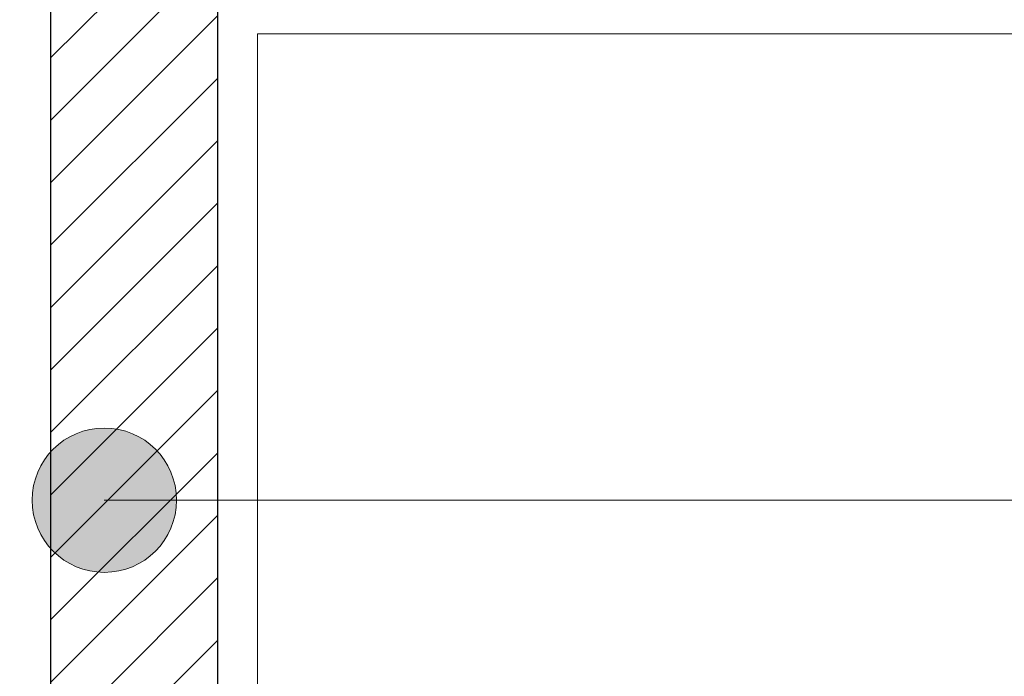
# Model space of a CAD drawing. Header units: millimetres. Extents: x 26866 to 1024070, y -428191 to 408885.
# Tile 144 of 248: x 193144 to 193852, y 389986 to 390458. Entities that reach past the tile are written whole.
import ezdxf

# ---------------------------------------------------------------- set-up
doc = ezdxf.new("R2010")
doc.units = ezdxf.units.MM
doc.header["$LTSCALE"] = 2
for name, color, linetype, lineweight in [('0_OPIS', 7, 'Continuous', 13), ('3DPLAN_A_TABELKA POMIESZCZEŃ', 7, 'Continuous', 0), ('A_TXT', 7, 'Continuous', 0), ('Opisy', 7, 'Continuous', 13)]:
    doc.layers.add(name, color=color, linetype=linetype, lineweight=lineweight)
doc.layers.add('3DPLAN_A_KRESKOWANIE 1', color=253, linetype='Continuous')
doc.layers.add('3DPLAN_A_OPIS', color=8, linetype='Continuous')
doc.layers.add('FURNITURE ZD 1 500', color=7, linetype='Continuous', lineweight=13, true_color=0x9fa8a5)
doc.styles.add('ARIAL', font='arial.ttf')

# ---------------------------------------------------------------- blocks, each defined once
blk = doc.blocks.new('kondygnacja -1')
at = {"layer": '3DPLAN_A_KRESKOWANIE 1'}
h = blk.add_hatch(dxfattribs=at)
h.set_pattern_fill('ANSI31', color=256, scale=7.5, style=0)
h.set_pattern_definition([(45, (23044.838, -26883.88), (-16.83798, 16.83798), [])])
h.paths.add_polyline_path([(31677.485, -24430.84), (30214.868, -24430.84), (30214.868, -24470.84), (30429.606, -24470.84), (30429.606, -24477.84), (30447.606, -24477.84), (30447.606, -24818.84), (30476.606, -24818.84), (30476.606, -24470.84), (31012.606, -24470.84), (31012.606, -24478.84), (31079.606, -24478.84), (31079.606, -24470.84), (31638.606, -24470.84), (31638.606, -25036.84), (31079.606, -25036.84), (31079.606, -25028.84), (31012.606, -25028.84), (31012.606, -25036.84), (30611.38, -25036.84), (30611.38, -25072.84), (31023.606, -25072.84), (31034.606, -25082.84), (31034.606, -25330.84), (31023.606, -25340.84), (30831.396, -25340.84, -0.038531), (30832.58, -25356.183), (30832.58, -25371.84), (31079.606, -25371.84), (31079.606, -25072.84), (31638.606, -25072.84), (31638.606, -25943.84), (30832.58, -25943.84), (30832.58, -26009.84), (31677.485, -26009.84)])
h.paths.add_polyline_path([(30682.606, -26009.84), (30832.58, -26009.84), (30832.58, -25943.84), (30760.606, -25943.84), (30760.606, -25454.668), (30735.606, -25464.584), (30735.606, -25943.84), (30682.606, -25943.84)])
h.paths.add_polyline_path([(30679.606, -25371.84), (30735.606, -25371.84), (30735.606, -25464.584), (30760.606, -25454.668), (30760.606, -25371.84), (30832.58, -25371.84), (30832.58, -25356.183, 0.038531), (30831.396, -25340.84), (30679.606, -25340.84)])
h.paths.add_polyline_path([(30355.83, -25371.84), (30425.606, -25371.84), (30425.606, -25379.84), (30463.606, -25379.84), (30463.606, -25424.739), (30471.606, -25424.739), (30471.606, -25395.84), (30533.606, -25395.84), (30533.606, -25371.84), (30576.606, -25371.84), (30576.606, -25341.84), (30472.606, -25341.84), (30472.606, -25326.84), (30427.606, -25326.84), (30427.606, -25341.84), (30355.83, -25341.84)])
h.paths.add_polyline_path([(30456.606, -25936.84), (30425.606, -25936.84), (30425.606, -25945.84), (30380.606, -25945.84), (30380.606, -26009.84), (30512.606, -26009.84), (30512.606, -25943.84), (30466.606, -25943.84), (30466.606, -25712.84), (30456.606, -25712.84)])
h.paths.add_polyline_path([(28888.606, -25941.84), (28888.606, -26009.84), (29013.606, -26009.84), (29013.606, -25941.84)])
h.paths.add_polyline_path([(28591.166, -26009.84), (28591.166, -25944.84), (28547.606, -25944.84), (28547.606, -26009.84)])
h.paths.add_polyline_path([(28624.606, -25870.534), (28654.797, -25870.534), (28654.797, -25924.534), (28624.606, -25924.534), (28624.606, -25944.84), (28591.166, -25944.84), (28591.166, -26009.84), (28713.606, -26009.84), (28713.606, -25941.84), (28672.606, -25941.84), (28672.606, -25932.84), (28657.606, -25932.84), (28657.606, -25716.84), (28624.606, -25716.84)])
h.paths.add_polyline_path([(28372.606, -25944.84), (28328.606, -25944.84), (28328.606, -25907.84), (28282.606, -25907.84), (28282.606, -25944.84), (28248.606, -25944.84), (28248.606, -26009.84), (28372.606, -26009.84)])
h.paths.add_polyline_path([(28092.606, -25563.84), (28054.606, -25563.84), (28054.606, -25383.84), (28067.602, -25383.84), (28067.606, -25375.84), (28340.606, -25375.84), (28340.606, -25341.84), (28070.606, -25341.84), (28070.606, -25332.84), (28030.606, -25332.84), (28030.606, -25395.598), (28048.707, -25395.598), (28048.707, -25449.598), (28030.606, -25449.598), (28030.606, -26009.84), (28073.606, -26009.84), (28073.606, -25944.84), (28054.606, -25944.84), (28054.606, -25668.84), (28092.606, -25668.84)])
h.paths.add_polyline_path([(27949.606, -25495.746), (27949.606, -25507.746), (27983.295, -25507.746), (27983.295, -25521.746), (27949.606, -25521.746), (27949.606, -25531.84), (27999.606, -25531.84), (27999.606, -25934.84), (27982.606, -25934.84), (27982.606, -25942.84), (27947.606, -25942.84), (27947.606, -26009.84), (28026.624, -26009.84), (28026.624, -25449.598), (27999.606, -25449.598), (27999.606, -25463.84), (27949.606, -25463.84), (27949.606, -25481.746), (27983.295, -25481.746), (27983.295, -25495.746)])
h.paths.add_polyline_path([(27982.606, -25361.84), (27952.606, -25361.84), (27952.606, -25332.84), (28026.624, -25332.84), (28026.624, -25395.598), (27999.606, -25395.598), (27999.606, -25377.84), (27982.606, -25377.84)])
h.paths.add_polyline_path([(26818.606, -25892.84), (26781.485, -25892.84), (26781.485, -26009.84), (26894.541, -26009.84), (26894.541, -25942.84), (26830.606, -25942.84), (26830.606, -25930.84), (26818.606, -25930.84)])
h.paths.add_polyline_path([(26894.541, -26009.84), (27115.936, -26009.84), (27115.936, -25942.84), (26894.541, -25942.84)])
h.paths.add_polyline_path([(27115.936, -25942.84), (27115.936, -26009.84), (27466.606, -26009.84), (27466.606, -25942.84), (27427.606, -25942.84), (27427.606, -25933.84), (27384.606, -25933.84), (27384.606, -25942.84)])
h.paths.add_polyline_path([(27641.606, -25942.84), (27641.606, -26009.84), (27802.606, -26009.84), (27802.606, -25942.84)])
h.paths.add_polyline_path([(30621.105, -25040.467), (30688.374, -25040.467), (30688.374, -25072.867), (30621.105, -25072.867)], flags=24)
at = {"layer": '3DPLAN_A_OPIS', "lineweight": 0, "transparency": 33554687}
h = blk.add_hatch(dxfattribs=at)
h.set_pattern_fill('ANSI31', color=1)
h.set_pattern_definition([(45, (5728.076, 0), (-2.24506403, 2.24506403), [])])
h.paths.add_polyline_path([(28313.606, -25375.84), (28313.606, -25431.84), (28328.606, -25431.84), (28328.606, -25375.84), (28313.606, -25375.84)], is_closed=False)
h.paths.add_polyline_path([(28109.758, -25578.84), (28316.606, -25578.84), (28316.606, -25632.175), (28328.606, -25632.175), (28328.606, -25532.84), (28313.606, -25532.84), (28313.606, -25563.84), (28092.606, -25563.84), (28092.606, -25578.84), (28109.758, -25578.84)], is_closed=False)
h.paths.add_polyline_path([(28328.606, -25907.84), (28328.606, -25753.175), (28420.63, -25753.175), (28420.63, -25741.175), (28328.606, -25741.175), (28328.606, -25735.175), (28316.606, -25735.175), (28316.606, -25907.84)])
h.paths.add_polyline_path([(28463.606, -25599.797), (28463.606, -25611.797), (28624.606, -25611.797), (28624.606, -25599.797)])
h.paths.add_polyline_path([(28463.606, -25509.797), (28475.606, -25509.797), (28475.606, -25375.84), (28463.606, -25375.84)])
h.paths.add_polyline_path([(28837.606, -25371.84), (28837.606, -25606.84), (28847.606, -25606.84), (28847.606, -25371.84)])
h.paths.add_polyline_path([(29027.606, -25606.84), (29037.606, -25606.84), (29037.606, -25371.84), (29027.606, -25371.84)])
h.paths.add_polyline_path([(28983.606, -25728.84), (28995.606, -25728.84), (28995.606, -25716.84), (28971.606, -25716.84), (28971.606, -25941.84), (28983.606, -25941.84)])
h.paths.add_polyline_path([(29227.606, -25716.84), (29090.606, -25716.84), (29090.606, -25728.84), (29227.606, -25728.84)])
h.paths.add_polyline_path([(29227.606, -25601.84), (29132.606, -25601.84), (29132.606, -25606.84), (29227.606, -25606.84), (29227.606, -25601.84)], is_closed=False)
at = {"layer": 'Opisy', "ltscale": 0.5}
h = blk.add_hatch(color=256, dxfattribs=at)
h.dxf.hatch_style = 1
h.paths.add_polyline_path([(28318.911, -25793.686), (28318.911, -25783.784, 0.73336)])
h.paths.add_polyline_path([(28318.911, -25783.784), (28318.911, -25793.686, 0.076465), (28320.471, -25793.926, 1.165591)])
at = {"layer": '3DPLAN_A_OPIS', "color": 1, "lineweight": 30}
for p, q in [((28316.606, -25735.175), (28316.606, -25907.84)), ((28328.606, -25753.175), (28328.606, -25907.84))]:
    blk.add_line(p, q, dxfattribs=at)
at = {"layer": 'A_TXT'}
blk.add_line((28448.418, -25788.735), (28320.471, -25788.735), dxfattribs=at)
at = {"layer": 'FURNITURE ZD 1 500'}
for p, q in [((28331.489, -25755.187), (28401.489, -25755.187)), ((28331.489, -25925.187), (28331.489, -25755.187))]:
    blk.add_line(p, q, dxfattribs=at)
at = {"layer": 'Opisy', "ltscale": 0.5}
blk.add_circle((28320.471, -25788.735), 5.191, dxfattribs=at)
at = {"layer": '3DPLAN_A_OPIS', "color": 1, "lineweight": 30, "style": 'ARIAL'}
for tag, p in [('PRZESUNIĘCIE_WEJŚCIA', (27655.165, -24535.333)), ('WYŁĄCZONE', (27007.179, -24723.982)), ('Z_OPRACOWANIA', (26996.84, -24746.417)), ('WYŁĄCZONE', (30803.053, -24760.867)), ('Z_OPRACOWANIA', (30792.713, -24783.301)), ('WYŁĄCZONE', (28894.898, -24826.593)), ('Z_OPRACOWANIA', (28884.559, -24849.027)), ('POWIĘKSZENIE_WEJŚCIA', (28313.679, -25144.412)), ('POWIĘKSZENIE_WEJŚCIA', (29600.622, -25191.363)), ('POWIĘKSZENIE_WEJŚCIA', (28011.449, -25235.417)), ('WYŁĄCZONE', (29754.423, -25678.169)), ('Z_OPRACOWANIA', (29744.084, -25700.603)), ('WYJŚCIE_EWAKUACYJNE', (27763.791, -26106.068))]:
    blk.add_attdef(tag, p, '', height=12, dxfattribs=at)
at = {"layer": '3DPLAN_A_OPIS', "color": 0, "lineweight": 30, "style": 'ARIAL'}
for tag, p in [('UGUL_1', (29350.296, -24586.012)), ('UGUL_2', (29622.921, -24586.012)), ('UGUL_3', (29833.15, -24586.012))]:
    blk.add_attdef(tag, p, '', height=12, dxfattribs=at)
at = {"layer": '3DPLAN_A_TABELKA POMIESZCZEŃ', "ltscale": 0.5, "style": 'ARIAL'}
for tag, p in [('KURTYNA', (27861.913, -26064.849)), ('POWIETRZNA', (27861.913, -26084.562))]:
    blk.add_attdef(tag, p, '', height=12, dxfattribs=at)

msp = doc.modelspace()

# ---------------------------------------------------------------- block references
at = {"layer": '0_OPIS', "xscale": 10, "yscale": 10, "zscale": 10}
msp.add_blockref('kondygnacja -1', (-90000, 648000), dxfattribs=at)

doc.saveas('drawing.dxf')
